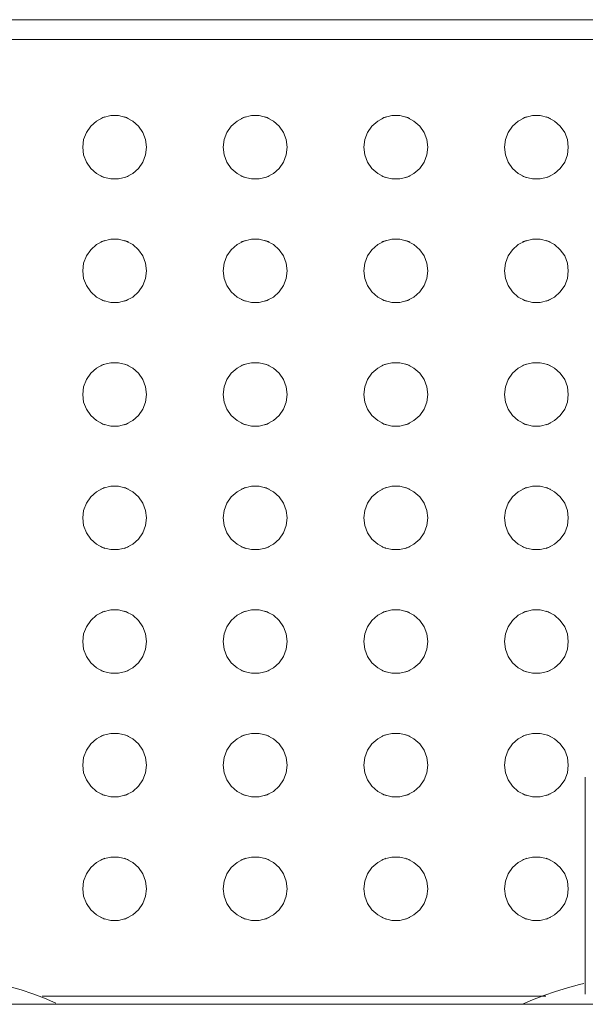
# Model space of a CAD drawing. Header units: metres. Extents: x 1.8 to 43.6, y -74.3 to -47.
# Tile 7 of 256: x 6.554 to 6.696, y -70.964 to -70.717. Entities that reach past the tile are written whole.
import ezdxf

# ---------------------------------------------------------------- set-up
doc = ezdxf.new("R2010")
doc.units = ezdxf.units.M
doc.layers.add('A-GENM', color=7, linetype='Continuous', lineweight=18)

# ---------------------------------------------------------------- blocks, each defined once
blk = doc.blocks.new('Grupo1_TIP_19dez18_BebedouroRefrig_BebedouroIndustrial100litros_ABDI-MDIC - Grupo1_TIP_19dez18_BebedouroRefrig_BebedouroIndustrial100litros_ABDI-MDIC-5384539-TÉRREO _0_32m - FRIGORÍFICA')
at = {"layer": 'A-GENM', "color": 253, "true_color": 0xaaaaaa}
for p, q in [((-0.343, -0.243), (0.343, -0.243)), ((0.023, -0.3), (0.023, -0.2455)), ((0.03291, -0.245), (0.15911, -0.245)), ((0.335, -0.485), (-0.335, -0.485)), ((0.34, -0.49), (-0.34, -0.49))]:
    blk.add_line(p, q, dxfattribs=at)
at = {"layer": 'A-GENM', "color": 253, "true_color": 0xaaaaaa, "flags": 128}
for points in [[(0.03874, -0.243), (0.03627, -0.24409), (0.03339, -0.24523), (0.03046, -0.24625), (0.02749, -0.24715), (0.02449, -0.24793), (0.02338, -0.24819)], [(0.17044, -0.24819), (0.16743, -0.24745), (0.16445, -0.24659), (0.1615, -0.24562), (0.1586, -0.24452), (0.15574, -0.24331)], [(0.02725, -0.272), (0.02748, -0.27009), (0.02816, -0.26828), (0.02926, -0.2667), (0.0307, -0.26542), (0.03241, -0.26452), (0.03428, -0.26406), (0.03621, -0.26406), (0.03808, -0.26452), (0.03979, -0.26542), (0.04123, -0.2667), (0.04233, -0.26828), (0.04301, -0.27009), (0.04325, -0.272)], [(0.06249, -0.272), (0.06272, -0.27009), (0.06341, -0.26828), (0.0645, -0.2667), (0.06595, -0.26542), (0.06766, -0.26452), (0.06953, -0.26406), (0.07146, -0.26406), (0.07333, -0.26452), (0.07504, -0.26542), (0.07648, -0.2667), (0.07758, -0.26828), (0.07826, -0.27009), (0.07849, -0.272)], [(0.09774, -0.272), (0.09797, -0.27009), (0.09865, -0.26828), (0.09975, -0.2667), (0.10119, -0.26542), (0.1029, -0.26452), (0.10477, -0.26406), (0.1067, -0.26406), (0.10857, -0.26452), (0.11028, -0.26542), (0.11173, -0.2667), (0.11282, -0.26828), (0.11351, -0.27009), (0.11374, -0.272)], [(0.13298, -0.272), (0.13322, -0.27009), (0.1339, -0.26828), (0.135, -0.2667), (0.13644, -0.26542), (0.13815, -0.26452), (0.14002, -0.26406), (0.14195, -0.26406), (0.14382, -0.26452), (0.14553, -0.26542), (0.14697, -0.2667), (0.14807, -0.26828), (0.14875, -0.27009), (0.14898, -0.272)], [(0.04325, -0.272), (0.04301, -0.27391), (0.04233, -0.27572), (0.04123, -0.2773), (0.03979, -0.27858), (0.03808, -0.27948), (0.03621, -0.27994), (0.03428, -0.27994), (0.03241, -0.27948), (0.0307, -0.27858), (0.02926, -0.2773), (0.02816, -0.27572), (0.02748, -0.27391), (0.02725, -0.272)], [(0.07849, -0.272), (0.07826, -0.27391), (0.07758, -0.27572), (0.07648, -0.2773), (0.07504, -0.27858), (0.07333, -0.27948), (0.07146, -0.27994), (0.06953, -0.27994), (0.06766, -0.27948), (0.06595, -0.27858), (0.0645, -0.2773), (0.06341, -0.27572), (0.06272, -0.27391), (0.06249, -0.272)], [(0.11374, -0.272), (0.11351, -0.27391), (0.11282, -0.27572), (0.11173, -0.2773), (0.11028, -0.27858), (0.10857, -0.27948), (0.1067, -0.27994), (0.10477, -0.27994), (0.1029, -0.27948), (0.10119, -0.27858), (0.09975, -0.2773), (0.09865, -0.27572), (0.09797, -0.27391), (0.09774, -0.272)], [(0.14898, -0.272), (0.14875, -0.27391), (0.14807, -0.27572), (0.14697, -0.2773), (0.14553, -0.27858), (0.14382, -0.27948), (0.14195, -0.27994), (0.14002, -0.27994), (0.13815, -0.27948), (0.13644, -0.27858), (0.135, -0.2773), (0.1339, -0.27572), (0.13322, -0.27391), (0.13298, -0.272)], [(0.02725, -0.303), (0.02748, -0.30109), (0.02816, -0.29928), (0.02926, -0.2977), (0.0307, -0.29642), (0.03241, -0.29552), (0.03428, -0.29506), (0.03621, -0.29506), (0.03808, -0.29552), (0.03979, -0.29642), (0.04123, -0.2977), (0.04233, -0.29928), (0.04301, -0.30109), (0.04325, -0.303)], [(0.06249, -0.303), (0.06272, -0.30109), (0.06341, -0.29928), (0.0645, -0.2977), (0.06595, -0.29642), (0.06766, -0.29552), (0.06953, -0.29506), (0.07146, -0.29506), (0.07333, -0.29552), (0.07504, -0.29642), (0.07648, -0.2977), (0.07758, -0.29928), (0.07826, -0.30109), (0.07849, -0.303)], [(0.09774, -0.303), (0.09797, -0.30109), (0.09865, -0.29928), (0.09975, -0.2977), (0.10119, -0.29642), (0.1029, -0.29552), (0.10477, -0.29506), (0.1067, -0.29506), (0.10857, -0.29552), (0.11028, -0.29642), (0.11173, -0.2977), (0.11282, -0.29928), (0.11351, -0.30109), (0.11374, -0.303)], [(0.13298, -0.303), (0.13322, -0.30109), (0.1339, -0.29928), (0.135, -0.2977), (0.13644, -0.29642), (0.13815, -0.29552), (0.14002, -0.29506), (0.14195, -0.29506), (0.14382, -0.29552), (0.14553, -0.29642), (0.14697, -0.2977), (0.14807, -0.29928), (0.14875, -0.30109), (0.14898, -0.303)], [(0.04325, -0.303), (0.04301, -0.30491), (0.04233, -0.30672), (0.04123, -0.3083), (0.03979, -0.30958), (0.03808, -0.31048), (0.03621, -0.31094), (0.03428, -0.31094), (0.03241, -0.31048), (0.0307, -0.30958), (0.02926, -0.3083), (0.02816, -0.30672), (0.02748, -0.30491), (0.02725, -0.303)], [(0.07849, -0.303), (0.07826, -0.30491), (0.07758, -0.30672), (0.07648, -0.3083), (0.07504, -0.30958), (0.07333, -0.31048), (0.07146, -0.31094), (0.06953, -0.31094), (0.06766, -0.31048), (0.06595, -0.30958), (0.0645, -0.3083), (0.06341, -0.30672), (0.06272, -0.30491), (0.06249, -0.303)], [(0.11374, -0.303), (0.11351, -0.30491), (0.11282, -0.30672), (0.11173, -0.3083), (0.11028, -0.30958), (0.10857, -0.31048), (0.1067, -0.31094), (0.10477, -0.31094), (0.1029, -0.31048), (0.10119, -0.30958), (0.09975, -0.3083), (0.09865, -0.30672), (0.09797, -0.30491), (0.09774, -0.303)], [(0.14898, -0.303), (0.14875, -0.30491), (0.14807, -0.30672), (0.14697, -0.3083), (0.14553, -0.30958), (0.14382, -0.31048), (0.14195, -0.31094), (0.14002, -0.31094), (0.13815, -0.31048), (0.13644, -0.30958), (0.135, -0.3083), (0.1339, -0.30672), (0.13322, -0.30491), (0.13298, -0.303)], [(0.02725, -0.334), (0.02748, -0.33209), (0.02816, -0.33028), (0.02926, -0.3287), (0.0307, -0.32742), (0.03241, -0.32652), (0.03428, -0.32606), (0.03621, -0.32606), (0.03808, -0.32652), (0.03979, -0.32742), (0.04123, -0.3287), (0.04233, -0.33028), (0.04301, -0.33209), (0.04325, -0.334)], [(0.06249, -0.334), (0.06272, -0.33209), (0.06341, -0.33028), (0.0645, -0.3287), (0.06595, -0.32742), (0.06766, -0.32652), (0.06953, -0.32606), (0.07146, -0.32606), (0.07333, -0.32652), (0.07504, -0.32742), (0.07648, -0.3287), (0.07758, -0.33028), (0.07826, -0.33209), (0.07849, -0.334)], [(0.09774, -0.334), (0.09797, -0.33209), (0.09865, -0.33028), (0.09975, -0.3287), (0.10119, -0.32742), (0.1029, -0.32652), (0.10477, -0.32606), (0.1067, -0.32606), (0.10857, -0.32652), (0.11028, -0.32742), (0.11173, -0.3287), (0.11282, -0.33028), (0.11351, -0.33209), (0.11374, -0.334)], [(0.13298, -0.334), (0.13322, -0.33209), (0.1339, -0.33028), (0.135, -0.3287), (0.13644, -0.32742), (0.13815, -0.32652), (0.14002, -0.32606), (0.14195, -0.32606), (0.14382, -0.32652), (0.14553, -0.32742), (0.14697, -0.3287), (0.14807, -0.33028), (0.14875, -0.33209), (0.14898, -0.334)], [(0.04325, -0.334), (0.04301, -0.33591), (0.04233, -0.33772), (0.04123, -0.3393), (0.03979, -0.34058), (0.03808, -0.34148), (0.03621, -0.34194), (0.03428, -0.34194), (0.03241, -0.34148), (0.0307, -0.34058), (0.02926, -0.3393), (0.02816, -0.33772), (0.02748, -0.33591), (0.02725, -0.334)], [(0.07849, -0.334), (0.07826, -0.33591), (0.07758, -0.33772), (0.07648, -0.3393), (0.07504, -0.34058), (0.07333, -0.34148), (0.07146, -0.34194), (0.06953, -0.34194), (0.06766, -0.34148), (0.06595, -0.34058), (0.0645, -0.3393), (0.06341, -0.33772), (0.06272, -0.33591), (0.06249, -0.334)], [(0.11374, -0.334), (0.11351, -0.33591), (0.11282, -0.33772), (0.11173, -0.3393), (0.11028, -0.34058), (0.10857, -0.34148), (0.1067, -0.34194), (0.10477, -0.34194), (0.1029, -0.34148), (0.10119, -0.34058), (0.09975, -0.3393), (0.09865, -0.33772), (0.09797, -0.33591), (0.09774, -0.334)], [(0.14898, -0.334), (0.14875, -0.33591), (0.14807, -0.33772), (0.14697, -0.3393), (0.14553, -0.34058), (0.14382, -0.34148), (0.14195, -0.34194), (0.14002, -0.34194), (0.13815, -0.34148), (0.13644, -0.34058), (0.135, -0.3393), (0.1339, -0.33772), (0.13322, -0.33591), (0.13298, -0.334)], [(0.02725, -0.365), (0.02748, -0.36309), (0.02816, -0.36128), (0.02926, -0.3597), (0.0307, -0.35842), (0.03241, -0.35752), (0.03428, -0.35706), (0.03621, -0.35706), (0.03808, -0.35752), (0.03979, -0.35842), (0.04123, -0.3597), (0.04233, -0.36128), (0.04301, -0.36309), (0.04325, -0.365)], [(0.06249, -0.365), (0.06272, -0.36309), (0.06341, -0.36128), (0.0645, -0.3597), (0.06595, -0.35842), (0.06766, -0.35752), (0.06953, -0.35706), (0.07146, -0.35706), (0.07333, -0.35752), (0.07504, -0.35842), (0.07648, -0.3597), (0.07758, -0.36128), (0.07826, -0.36309), (0.07849, -0.365)], [(0.09774, -0.365), (0.09797, -0.36309), (0.09865, -0.36128), (0.09975, -0.3597), (0.10119, -0.35842), (0.1029, -0.35752), (0.10477, -0.35706), (0.1067, -0.35706), (0.10857, -0.35752), (0.11028, -0.35842), (0.11173, -0.3597), (0.11282, -0.36128), (0.11351, -0.36309), (0.11374, -0.365)], [(0.13298, -0.365), (0.13322, -0.36309), (0.1339, -0.36128), (0.135, -0.3597), (0.13644, -0.35842), (0.13815, -0.35752), (0.14002, -0.35706), (0.14195, -0.35706), (0.14382, -0.35752), (0.14553, -0.35842), (0.14697, -0.3597), (0.14807, -0.36128), (0.14875, -0.36309), (0.14898, -0.365)], [(0.04325, -0.365), (0.04301, -0.36691), (0.04233, -0.36872), (0.04123, -0.3703), (0.03979, -0.37158), (0.03808, -0.37248), (0.03621, -0.37294), (0.03428, -0.37294), (0.03241, -0.37248), (0.0307, -0.37158), (0.02926, -0.3703), (0.02816, -0.36872), (0.02748, -0.36691), (0.02725, -0.365)], [(0.07849, -0.365), (0.07826, -0.36691), (0.07758, -0.36872), (0.07648, -0.3703), (0.07504, -0.37158), (0.07333, -0.37248), (0.07146, -0.37294), (0.06953, -0.37294), (0.06766, -0.37248), (0.06595, -0.37158), (0.0645, -0.3703), (0.06341, -0.36872), (0.06272, -0.36691), (0.06249, -0.365)], [(0.11374, -0.365), (0.11351, -0.36691), (0.11282, -0.36872), (0.11173, -0.3703), (0.11028, -0.37158), (0.10857, -0.37248), (0.1067, -0.37294), (0.10477, -0.37294), (0.1029, -0.37248), (0.10119, -0.37158), (0.09975, -0.3703), (0.09865, -0.36872), (0.09797, -0.36691), (0.09774, -0.365)], [(0.14898, -0.365), (0.14875, -0.36691), (0.14807, -0.36872), (0.14697, -0.3703), (0.14553, -0.37158), (0.14382, -0.37248), (0.14195, -0.37294), (0.14002, -0.37294), (0.13815, -0.37248), (0.13644, -0.37158), (0.135, -0.3703), (0.1339, -0.36872), (0.13322, -0.36691), (0.13298, -0.365)], [(0.02725, -0.396), (0.02748, -0.39409), (0.02816, -0.39228), (0.02926, -0.3907), (0.0307, -0.38942), (0.03241, -0.38852), (0.03428, -0.38806), (0.03621, -0.38806), (0.03808, -0.38852), (0.03979, -0.38942), (0.04123, -0.3907), (0.04233, -0.39228), (0.04301, -0.39409), (0.04325, -0.396)], [(0.06249, -0.396), (0.06272, -0.39409), (0.06341, -0.39228), (0.0645, -0.3907), (0.06595, -0.38942), (0.06766, -0.38852), (0.06953, -0.38806), (0.07146, -0.38806), (0.07333, -0.38852), (0.07504, -0.38942), (0.07648, -0.3907), (0.07758, -0.39228), (0.07826, -0.39409), (0.07849, -0.396)], [(0.09774, -0.396), (0.09797, -0.39409), (0.09865, -0.39228), (0.09975, -0.3907), (0.10119, -0.38942), (0.1029, -0.38852), (0.10477, -0.38806), (0.1067, -0.38806), (0.10857, -0.38852), (0.11028, -0.38942), (0.11173, -0.3907), (0.11282, -0.39228), (0.11351, -0.39409), (0.11374, -0.396)], [(0.13298, -0.396), (0.13322, -0.39409), (0.1339, -0.39228), (0.135, -0.3907), (0.13644, -0.38942), (0.13815, -0.38852), (0.14002, -0.38806), (0.14195, -0.38806), (0.14382, -0.38852), (0.14553, -0.38942), (0.14697, -0.3907), (0.14807, -0.39228), (0.14875, -0.39409), (0.14898, -0.396)], [(0.04325, -0.396), (0.04301, -0.39791), (0.04233, -0.39972), (0.04123, -0.4013), (0.03979, -0.40258), (0.03808, -0.40348), (0.03621, -0.40394), (0.03428, -0.40394), (0.03241, -0.40348), (0.0307, -0.40258), (0.02926, -0.4013), (0.02816, -0.39972), (0.02748, -0.39791), (0.02725, -0.396)], [(0.07849, -0.396), (0.07826, -0.39791), (0.07758, -0.39972), (0.07648, -0.4013), (0.07504, -0.40258), (0.07333, -0.40348), (0.07146, -0.40394), (0.06953, -0.40394), (0.06766, -0.40348), (0.06595, -0.40258), (0.0645, -0.4013), (0.06341, -0.39972), (0.06272, -0.39791), (0.06249, -0.396)], [(0.11374, -0.396), (0.11351, -0.39791), (0.11282, -0.39972), (0.11173, -0.4013), (0.11028, -0.40258), (0.10857, -0.40348), (0.1067, -0.40394), (0.10477, -0.40394), (0.1029, -0.40348), (0.10119, -0.40258), (0.09975, -0.4013), (0.09865, -0.39972), (0.09797, -0.39791), (0.09774, -0.396)], [(0.14898, -0.396), (0.14875, -0.39791), (0.14807, -0.39972), (0.14697, -0.4013), (0.14553, -0.40258), (0.14382, -0.40348), (0.14195, -0.40394), (0.14002, -0.40394), (0.13815, -0.40348), (0.13644, -0.40258), (0.135, -0.4013), (0.1339, -0.39972), (0.13322, -0.39791), (0.13298, -0.396)], [(0.02725, -0.427), (0.02748, -0.42509), (0.02816, -0.42328), (0.02926, -0.4217), (0.0307, -0.42042), (0.03241, -0.41952), (0.03428, -0.41906), (0.03621, -0.41906), (0.03808, -0.41952), (0.03979, -0.42042), (0.04123, -0.4217), (0.04233, -0.42328), (0.04301, -0.42509), (0.04325, -0.427)], [(0.06249, -0.427), (0.06272, -0.42509), (0.06341, -0.42328), (0.0645, -0.4217), (0.06595, -0.42042), (0.06766, -0.41952), (0.06953, -0.41906), (0.07146, -0.41906), (0.07333, -0.41952), (0.07504, -0.42042), (0.07648, -0.4217), (0.07758, -0.42328), (0.07826, -0.42509), (0.07849, -0.427)], [(0.09774, -0.427), (0.09797, -0.42509), (0.09865, -0.42328), (0.09975, -0.4217), (0.10119, -0.42042), (0.1029, -0.41952), (0.10477, -0.41906), (0.1067, -0.41906), (0.10857, -0.41952), (0.11028, -0.42042), (0.11173, -0.4217), (0.11282, -0.42328), (0.11351, -0.42509), (0.11374, -0.427)], [(0.13298, -0.427), (0.13322, -0.42509), (0.1339, -0.42328), (0.135, -0.4217), (0.13644, -0.42042), (0.13815, -0.41952), (0.14002, -0.41906), (0.14195, -0.41906), (0.14382, -0.41952), (0.14553, -0.42042), (0.14697, -0.4217), (0.14807, -0.42328), (0.14875, -0.42509), (0.14898, -0.427)], [(0.04325, -0.427), (0.04301, -0.42891), (0.04233, -0.43072), (0.04123, -0.4323), (0.03979, -0.43358), (0.03808, -0.43448), (0.03621, -0.43494), (0.03428, -0.43494), (0.03241, -0.43448), (0.0307, -0.43358), (0.02926, -0.4323), (0.02816, -0.43072), (0.02748, -0.42891), (0.02725, -0.427)], [(0.07849, -0.427), (0.07826, -0.42891), (0.07758, -0.43072), (0.07648, -0.4323), (0.07504, -0.43358), (0.07333, -0.43448), (0.07146, -0.43494), (0.06953, -0.43494), (0.06766, -0.43448), (0.06595, -0.43358), (0.0645, -0.4323), (0.06341, -0.43072), (0.06272, -0.42891), (0.06249, -0.427)], [(0.11374, -0.427), (0.11351, -0.42891), (0.11282, -0.43072), (0.11173, -0.4323), (0.11028, -0.43358), (0.10857, -0.43448), (0.1067, -0.43494), (0.10477, -0.43494), (0.1029, -0.43448), (0.10119, -0.43358), (0.09975, -0.4323), (0.09865, -0.43072), (0.09797, -0.42891), (0.09774, -0.427)], [(0.14898, -0.427), (0.14875, -0.42891), (0.14807, -0.43072), (0.14697, -0.4323), (0.14553, -0.43358), (0.14382, -0.43448), (0.14195, -0.43494), (0.14002, -0.43494), (0.13815, -0.43448), (0.13644, -0.43358), (0.135, -0.4323), (0.1339, -0.43072), (0.13322, -0.42891), (0.13298, -0.427)], [(0.02725, -0.458), (0.02748, -0.45609), (0.02816, -0.45428), (0.02926, -0.4527), (0.0307, -0.45142), (0.03241, -0.45052), (0.03428, -0.45006), (0.03621, -0.45006), (0.03808, -0.45052), (0.03979, -0.45142), (0.04123, -0.4527), (0.04233, -0.45428), (0.04301, -0.45609), (0.04325, -0.458)], [(0.06249, -0.458), (0.06272, -0.45609), (0.06341, -0.45428), (0.0645, -0.4527), (0.06595, -0.45142), (0.06766, -0.45052), (0.06953, -0.45006), (0.07146, -0.45006), (0.07333, -0.45052), (0.07504, -0.45142), (0.07648, -0.4527), (0.07758, -0.45428), (0.07826, -0.45609), (0.07849, -0.458)], [(0.09774, -0.458), (0.09797, -0.45609), (0.09865, -0.45428), (0.09975, -0.4527), (0.10119, -0.45142), (0.1029, -0.45052), (0.10477, -0.45006), (0.1067, -0.45006), (0.10857, -0.45052), (0.11028, -0.45142), (0.11173, -0.4527), (0.11282, -0.45428), (0.11351, -0.45609), (0.11374, -0.458)], [(0.13298, -0.458), (0.13322, -0.45609), (0.1339, -0.45428), (0.135, -0.4527), (0.13644, -0.45142), (0.13815, -0.45052), (0.14002, -0.45006), (0.14195, -0.45006), (0.14382, -0.45052), (0.14553, -0.45142), (0.14697, -0.4527), (0.14807, -0.45428), (0.14875, -0.45609), (0.14898, -0.458)], [(0.04325, -0.458), (0.04301, -0.45991), (0.04233, -0.46172), (0.04123, -0.4633), (0.03979, -0.46458), (0.03808, -0.46548), (0.03621, -0.46594), (0.03428, -0.46594), (0.03241, -0.46548), (0.0307, -0.46458), (0.02926, -0.4633), (0.02816, -0.46172), (0.02748, -0.45991), (0.02725, -0.458)], [(0.07849, -0.458), (0.07826, -0.45991), (0.07758, -0.46172), (0.07648, -0.4633), (0.07504, -0.46458), (0.07333, -0.46548), (0.07146, -0.46594), (0.06953, -0.46594), (0.06766, -0.46548), (0.06595, -0.46458), (0.0645, -0.4633), (0.06341, -0.46172), (0.06272, -0.45991), (0.06249, -0.458)], [(0.11374, -0.458), (0.11351, -0.45991), (0.11282, -0.46172), (0.11173, -0.4633), (0.11028, -0.46458), (0.10857, -0.46548), (0.1067, -0.46594), (0.10477, -0.46594), (0.1029, -0.46548), (0.10119, -0.46458), (0.09975, -0.4633), (0.09865, -0.46172), (0.09797, -0.45991), (0.09774, -0.458)], [(0.14898, -0.458), (0.14875, -0.45991), (0.14807, -0.46172), (0.14697, -0.4633), (0.14553, -0.46458), (0.14382, -0.46548), (0.14195, -0.46594), (0.14002, -0.46594), (0.13815, -0.46548), (0.13644, -0.46458), (0.135, -0.4633), (0.1339, -0.46172), (0.13322, -0.45991), (0.13298, -0.458)]]:
    blk.add_lwpolyline(points, dxfattribs=at)
at = {"layer": 'A-GENM', "color": 253, "true_color": 0xaaaaaa}
for centre, start, end in [((0.03525, -0.272), 107.7069, 115.8856), ((0.03525, -0.272), 64.1144, 72.2931), ((0.07049, -0.272), 107.7069, 115.8856), ((0.07049, -0.272), 64.1144, 72.2931), ((0.10574, -0.272), 107.7069, 115.8856), ((0.10574, -0.272), 64.1144, 72.2931), ((0.14098, -0.272), 107.7069, 115.8856), ((0.14098, -0.272), 64.1144, 72.2931), ((0.03525, -0.272), 244.1144, 252.2931), ((0.03525, -0.272), 287.7069, 295.8856), ((0.07049, -0.272), 244.1144, 252.2931), ((0.07049, -0.272), 287.7069, 295.8856), ((0.10574, -0.272), 244.1144, 252.2931), ((0.10574, -0.272), 287.7069, 295.8856), ((0.14098, -0.272), 244.1144, 252.2931), ((0.14098, -0.272), 287.7069, 295.8856), ((0.03525, -0.303), 107.7069, 115.8856), ((0.03525, -0.303), 64.1144, 72.2931), ((0.07049, -0.303), 107.7069, 115.8856), ((0.07049, -0.303), 64.1144, 72.2931), ((0.10574, -0.303), 107.7069, 115.8856), ((0.10574, -0.303), 64.1144, 72.2931), ((0.14098, -0.303), 107.7069, 115.8856), ((0.14098, -0.303), 64.1144, 72.2931), ((0.03525, -0.303), 244.1144, 252.2931), ((0.03525, -0.303), 287.7069, 295.8856), ((0.07049, -0.303), 244.1144, 252.2931), ((0.07049, -0.303), 287.7069, 295.8856), ((0.10574, -0.303), 244.1144, 252.2931), ((0.10574, -0.303), 287.7069, 295.8856), ((0.14098, -0.303), 244.1144, 252.2931), ((0.14098, -0.303), 287.7069, 295.8856), ((0.03525, -0.334), 107.7069, 115.8856), ((0.03525, -0.334), 64.1144, 72.2931), ((0.07049, -0.334), 107.7069, 115.8856), ((0.07049, -0.334), 64.1144, 72.2931), ((0.10574, -0.334), 107.7069, 115.8856), ((0.10574, -0.334), 64.1144, 72.2931), ((0.14098, -0.334), 107.7069, 115.8856), ((0.14098, -0.334), 64.1144, 72.2931), ((0.03525, -0.334), 244.1144, 252.2931), ((0.03525, -0.334), 287.7069, 295.8856), ((0.07049, -0.334), 244.1144, 252.2931), ((0.07049, -0.334), 287.7069, 295.8856), ((0.10574, -0.334), 244.1144, 252.2931), ((0.10574, -0.334), 287.7069, 295.8856), ((0.14098, -0.334), 244.1144, 252.2931), ((0.14098, -0.334), 287.7069, 295.8856), ((0.03525, -0.365), 107.7069, 115.8856), ((0.03525, -0.365), 64.1144, 72.2931), ((0.07049, -0.365), 107.7069, 115.8856), ((0.07049, -0.365), 64.1144, 72.2931), ((0.10574, -0.365), 107.7069, 115.8856), ((0.10574, -0.365), 64.1144, 72.2931), ((0.14098, -0.365), 107.7069, 115.8856), ((0.14098, -0.365), 64.1144, 72.2931), ((0.03525, -0.365), 244.1144, 252.2931), ((0.03525, -0.365), 287.7069, 295.8856), ((0.07049, -0.365), 244.1144, 252.2931), ((0.07049, -0.365), 287.7069, 295.8856), ((0.10574, -0.365), 244.1144, 252.2931), ((0.10574, -0.365), 287.7069, 295.8856), ((0.14098, -0.365), 244.1144, 252.2931), ((0.14098, -0.365), 287.7069, 295.8856), ((0.03525, -0.396), 107.7069, 115.8856), ((0.03525, -0.396), 64.1144, 72.2931), ((0.07049, -0.396), 107.7069, 115.8856), ((0.07049, -0.396), 64.1144, 72.2931), ((0.10574, -0.396), 107.7069, 115.8856), ((0.10574, -0.396), 64.1144, 72.2931), ((0.14098, -0.396), 107.7069, 115.8856), ((0.14098, -0.396), 64.1144, 72.2931), ((0.03525, -0.396), 244.1144, 252.2931), ((0.03525, -0.396), 287.7069, 295.8856), ((0.07049, -0.396), 244.1144, 252.2931), ((0.07049, -0.396), 287.7069, 295.8856), ((0.10574, -0.396), 244.1144, 252.2931), ((0.10574, -0.396), 287.7069, 295.8856), ((0.14098, -0.396), 244.1144, 252.2931), ((0.14098, -0.396), 287.7069, 295.8856), ((0.03525, -0.427), 107.7069, 115.8856), ((0.03525, -0.427), 64.1144, 72.2931), ((0.07049, -0.427), 107.7069, 115.8856), ((0.07049, -0.427), 64.1144, 72.2931), ((0.10574, -0.427), 107.7069, 115.8856), ((0.10574, -0.427), 64.1144, 72.2931), ((0.14098, -0.427), 107.7069, 115.8856), ((0.14098, -0.427), 64.1144, 72.2931), ((0.03525, -0.427), 244.1144, 252.2931), ((0.03525, -0.427), 287.7069, 295.8856), ((0.07049, -0.427), 244.1144, 252.2931), ((0.07049, -0.427), 287.7069, 295.8856), ((0.10574, -0.427), 244.1144, 252.2931), ((0.10574, -0.427), 287.7069, 295.8856), ((0.14098, -0.427), 244.1144, 252.2931), ((0.14098, -0.427), 287.7069, 295.8856), ((0.03525, -0.458), 107.7069, 115.8856), ((0.03525, -0.458), 64.1144, 72.2931), ((0.07049, -0.458), 107.7069, 115.8856), ((0.07049, -0.458), 64.1144, 72.2931), ((0.10574, -0.458), 107.7069, 115.8856), ((0.10574, -0.458), 64.1144, 72.2931), ((0.14098, -0.458), 107.7069, 115.8856), ((0.14098, -0.458), 64.1144, 72.2931), ((0.03525, -0.458), 244.1144, 252.2931), ((0.03525, -0.458), 287.7069, 295.8856), ((0.07049, -0.458), 244.1144, 252.2931), ((0.07049, -0.458), 287.7069, 295.8856), ((0.10574, -0.458), 244.1144, 252.2931), ((0.10574, -0.458), 287.7069, 295.8856), ((0.14098, -0.458), 244.1144, 252.2931), ((0.14098, -0.458), 287.7069, 295.8856)]:
    blk.add_arc(centre, 0.008, start, end, dxfattribs=at)
blk = doc.blocks.new('4 GRE - ESCOLA DE CINEMA E AUDIOVISUAL CINE REX R07_rvt-1-TÉRREO _0_32m - FRIGORÍFICA')
at = {"layer": 'A-GENM', "color": 253, "lineweight": 18, "true_color": 0xaaaaaa, "rotation": 180}
blk.add_blockref('Grupo1_TIP_19dez18_BebedouroRefrig_BebedouroIndustrial100litros_ABDI-MDIC - Grupo1_TIP_19dez18_BebedouroRefrig_BebedouroIndustrial100litros_ABDI-MDIC-5384539-TÉRREO _0_32m - FRIGORÍFICA', (6.71867, -71.20694), dxfattribs=at)

msp = doc.modelspace()

# ---------------------------------------------------------------- block references
at = {"lineweight": 5}
msp.add_blockref('4 GRE - ESCOLA DE CINEMA E AUDIOVISUAL CINE REX R07_rvt-1-TÉRREO _0_32m - FRIGORÍFICA', (0, 0), dxfattribs=at)

doc.saveas('drawing.dxf')
